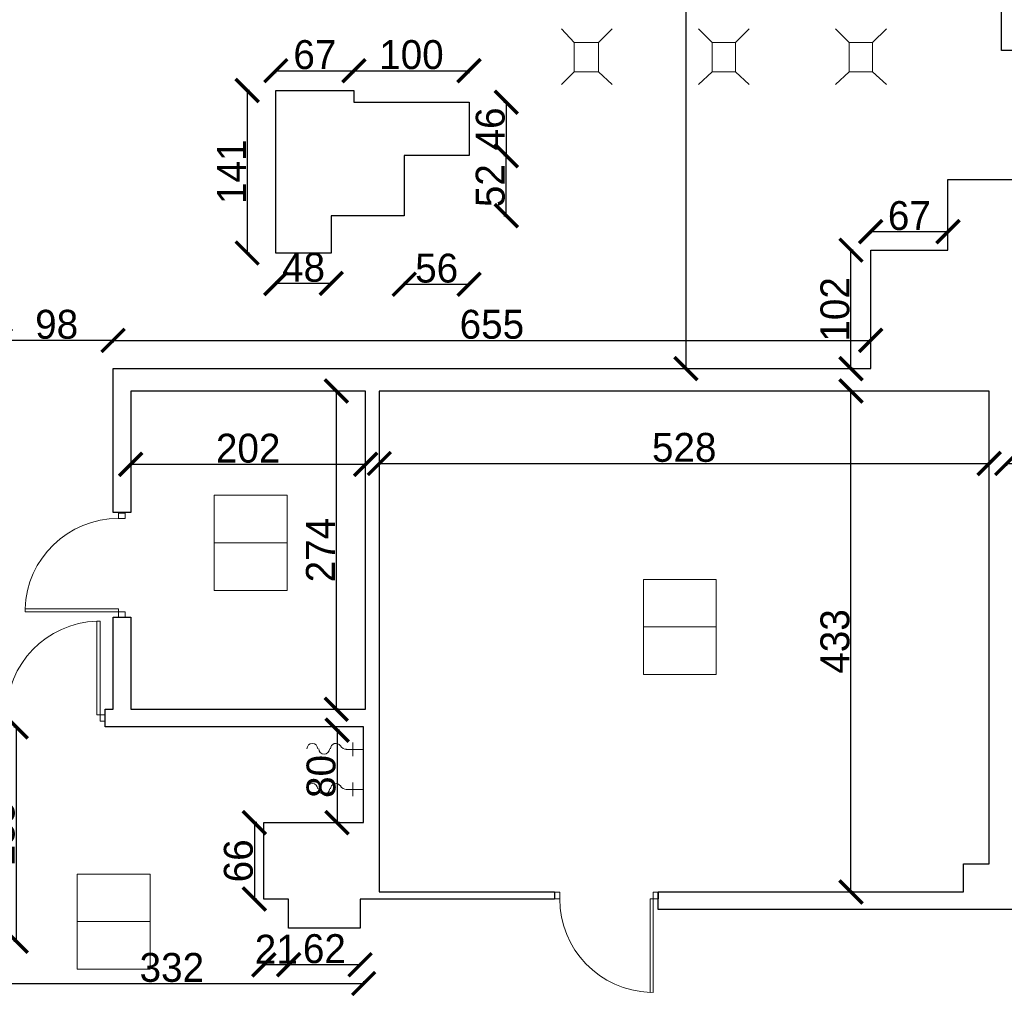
# Model space of a CAD drawing. Header units: centimetres. Extents: x -17621 to 77377, y -18613 to 66.
# Tile 43 of 173: x 7195 to 8046, y -16560 to -15716. Entities that reach past the tile are written whole.
import ezdxf

# ---------------------------------------------------------------- set-up
doc = ezdxf.new("R2010")
doc.units = ezdxf.units.CM
for name, color, linetype, lineweight in [('a_inwentaryzacja', 141, 'Continuous', 0), ('a_wymiarowanie', 211, 'Continuous', 0), ('drzwi', 2, 'Continuous', 0), ('pomieszczenia', 191, 'Continuous', 5)]:
    doc.layers.add(name, color=color, linetype=linetype, lineweight=lineweight)
doc.layers.add('PDF2_WYPOSAŻENIE', color=7, linetype='Continuous')
doc.styles.add('PDF Century Gothic', font='GOTHIC.TTF')
doc.dimstyles.new('ISO-25', dxfattribs={"dimtxt": 25, "dimasz": 20, "dimexe": 0.6, "dimexo": 0.375, "dimtad": 1, "dimdec": 0, "dimtxsty": 'PDF Century Gothic', "dimblk": 'ARCHTICK', "dimcen": 2.5, "dimadec": 1, "dimazin": 0, "dimtfac": 1, "dimtdec": 0, "dimtmove": 0, "dimatfit": 3, "dimldrblk": 'ARCHTICK', "dimfxl": 2, "dimfxlon": 1, "dimarcsym": 0})

# ---------------------------------------------------------------- blocks, each defined once
blk = doc.blocks.new('_ArchTick')
at = {"color": 0, "linetype": 'ByBlock', "const_width": 0.15}
blk.add_lwpolyline([(-0.5, -0.5), (0.5, 0.5)], dxfattribs=at)
blk = doc.blocks.new('*D468')
at = {"layer": 'a_wymiarowanie', "color": 0, "lineweight": -2, "transparency": 16777216}
for p, q in [((7416.33, -15761.82), (7416.33, -15759.22)), ((7416.33, -15759.82), (7483.83, -15759.82)), ((7483.83, -15761.82), (7483.83, -15759.22))]:
    blk.add_line(p, q, dxfattribs=at)
at = {"layer": 'Defpoints', "color": 0, "transparency": 16777216}
for p in [(7483.83, -15759.82), (7416.33, -15776.95), (7483.83, -15776.95)]:
    blk.add_point(p, dxfattribs=at)
at = {"layer": 'a_wymiarowanie', "color": 0, "lineweight": -2, "transparency": 16777216, "xscale": 20, "yscale": 20, "zscale": 20, "rotation": 180}
blk.add_blockref('_ArchTick', (7416.33, -15759.82), dxfattribs=at)
at = {"layer": 'a_wymiarowanie', "color": 0, "lineweight": -2, "transparency": 16777216, "xscale": 20, "yscale": 20, "zscale": 20}
blk.add_blockref('_ArchTick', (7483.83, -15759.82), dxfattribs=at)
at = {"layer": 'a_wymiarowanie', "color": 0, "lineweight": 0, "transparency": 16777216, "insert": (7450.08, -15746.06), "char_height": 25, "attachment_point": 5, "style": 'PDF Century Gothic'}
blk.add_mtext('67', dxfattribs=at)
blk = doc.blocks.new('*D469')
at = {"layer": 'a_wymiarowanie', "color": 0, "lineweight": -2, "transparency": 16777216}
for p, q in [((7483.83, -15761.82), (7483.83, -15759.22)), ((7483.83, -15759.82), (7583.43, -15759.82)), ((7583.43, -15761.82), (7583.43, -15759.22))]:
    blk.add_line(p, q, dxfattribs=at)
at = {"layer": 'Defpoints', "color": 0, "transparency": 16777216}
for p in [(7583.43, -15759.82), (7483.83, -15787.11), (7583.43, -15787.11)]:
    blk.add_point(p, dxfattribs=at)
at = {"layer": 'a_wymiarowanie', "color": 0, "lineweight": -2, "transparency": 16777216, "xscale": 20, "yscale": 20, "zscale": 20, "rotation": 180}
blk.add_blockref('_ArchTick', (7483.83, -15759.82), dxfattribs=at)
at = {"layer": 'a_wymiarowanie', "color": 0, "lineweight": -2, "transparency": 16777216, "xscale": 20, "yscale": 20, "zscale": 20}
blk.add_blockref('_ArchTick', (7583.43, -15759.82), dxfattribs=at)
at = {"layer": 'a_wymiarowanie', "color": 0, "lineweight": 0, "transparency": 16777216, "insert": (7533.63, -15746.06), "char_height": 25, "attachment_point": 5, "style": 'PDF Century Gothic'}
blk.add_mtext('100', dxfattribs=at)
blk = doc.blocks.new('*D470')
at = {"layer": 'a_wymiarowanie', "color": 0, "lineweight": -2, "transparency": 16777216}
for p, q in [((7613.67, -15787.11), (7616.27, -15787.11)), ((7615.67, -15787.11), (7615.67, -15833.29)), ((7613.67, -15833.29), (7616.27, -15833.29))]:
    blk.add_line(p, q, dxfattribs=at)
at = {"layer": 'Defpoints', "color": 0, "transparency": 16777216}
for p in [(7583.43, -15787.11), (7583.43, -15833.29), (7615.67, -15833.29)]:
    blk.add_point(p, dxfattribs=at)
at = {"layer": 'a_wymiarowanie', "color": 0, "lineweight": -2, "transparency": 16777216, "xscale": 20, "yscale": 20, "zscale": 20}
for p, rotation in [((7615.67, -15787.11), 90), ((7615.67, -15833.29), 270)]:
    blk.add_blockref('_ArchTick', p, dxfattribs=dict(at, rotation=rotation))
at = {"layer": 'a_wymiarowanie', "color": 0, "lineweight": 0, "transparency": 16777216, "insert": (7601.91, -15810.2), "char_height": 25, "attachment_point": 5, "rotation": 90, "style": 'PDF Century Gothic'}
blk.add_mtext('46', dxfattribs=at)
blk = doc.blocks.new('*D471')
at = {"layer": 'a_wymiarowanie', "color": 0, "lineweight": -2, "transparency": 16777216}
for p, q in [((7527.45, -15942.5), (7527.45, -15945.1)), ((7583.43, -15942.5), (7583.43, -15945.1)), ((7527.45, -15944.5), (7583.43, -15944.5))]:
    blk.add_line(p, q, dxfattribs=at)
at = {"layer": 'Defpoints', "color": 0, "transparency": 16777216}
for p in [(7527.45, -15833.29), (7583.43, -15833.29), (7583.43, -15944.5)]:
    blk.add_point(p, dxfattribs=at)
at = {"layer": 'a_wymiarowanie', "color": 0, "lineweight": -2, "transparency": 16777216, "xscale": 20, "yscale": 20, "zscale": 20, "rotation": 180}
blk.add_blockref('_ArchTick', (7527.45, -15944.5), dxfattribs=at)
at = {"layer": 'a_wymiarowanie', "color": 0, "lineweight": -2, "transparency": 16777216, "xscale": 20, "yscale": 20, "zscale": 20}
blk.add_blockref('_ArchTick', (7583.43, -15944.5), dxfattribs=at)
at = {"layer": 'a_wymiarowanie', "color": 0, "lineweight": 0, "transparency": 16777216, "insert": (7555.44, -15930.74), "char_height": 25, "attachment_point": 5, "style": 'PDF Century Gothic'}
blk.add_mtext('56', dxfattribs=at)
blk = doc.blocks.new('*D472')
at = {"layer": 'a_wymiarowanie', "color": 0, "lineweight": -2, "transparency": 16777216}
for p, q in [((7416.33, -15941.8), (7416.33, -15944.4)), ((7464.23, -15943.8), (7416.33, -15943.8)), ((7464.23, -15941.8), (7464.23, -15944.4))]:
    blk.add_line(p, q, dxfattribs=at)
at = {"layer": 'Defpoints', "color": 0, "transparency": 16777216}
for p in [(7416.33, -15917.5), (7464.23, -15917.5), (7416.33, -15943.8)]:
    blk.add_point(p, dxfattribs=at)
at = {"layer": 'a_wymiarowanie', "color": 0, "lineweight": -2, "transparency": 16777216, "xscale": 20, "yscale": 20, "zscale": 20, "rotation": 180}
blk.add_blockref('_ArchTick', (7416.33, -15943.8), dxfattribs=at)
at = {"layer": 'a_wymiarowanie', "color": 0, "lineweight": -2, "transparency": 16777216, "xscale": 20, "yscale": 20, "zscale": 20}
blk.add_blockref('_ArchTick', (7464.23, -15943.8), dxfattribs=at)
at = {"layer": 'a_wymiarowanie', "color": 0, "lineweight": 0, "transparency": 16777216, "insert": (7440.28, -15930.04), "char_height": 25, "attachment_point": 5, "style": 'PDF Century Gothic'}
blk.add_mtext('48', dxfattribs=at)
blk = doc.blocks.new('*D473')
at = {"layer": 'a_wymiarowanie', "color": 0, "lineweight": -2, "transparency": 16777216}
for p, q in [((7613.67, -15833.29), (7616.27, -15833.29)), ((7615.67, -15885.25), (7615.67, -15833.29)), ((7613.67, -15885.25), (7616.27, -15885.25))]:
    blk.add_line(p, q, dxfattribs=at)
at = {"layer": 'Defpoints', "color": 0, "transparency": 16777216}
for p in [(7527.45, -15833.29), (7615.67, -15833.29), (7527.45, -15885.25)]:
    blk.add_point(p, dxfattribs=at)
at = {"layer": 'a_wymiarowanie', "color": 0, "lineweight": -2, "transparency": 16777216, "xscale": 20, "yscale": 20, "zscale": 20}
for p, rotation in [((7615.67, -15833.29), 90), ((7615.67, -15885.25), 270)]:
    blk.add_blockref('_ArchTick', p, dxfattribs=dict(at, rotation=rotation))
at = {"layer": 'a_wymiarowanie', "color": 0, "lineweight": 0, "transparency": 16777216, "insert": (7601.91, -15859.27), "char_height": 25, "attachment_point": 5, "rotation": 90, "style": 'PDF Century Gothic'}
blk.add_mtext('52', dxfattribs=at)
blk = doc.blocks.new('*D135')
at = {"layer": 'a_wymiarowanie', "color": 0, "lineweight": -2, "transparency": 16777216}
for p, q in [((7393.5, -15776.95), (7390.9, -15776.95)), ((7391.5, -15776.95), (7391.5, -15917.5)), ((7393.5, -15917.5), (7390.9, -15917.5))]:
    blk.add_line(p, q, dxfattribs=at)
at = {"layer": 'Defpoints', "color": 0, "transparency": 16777216}
for p in [(7416.33, -15776.95), (7391.5, -15917.5), (7416.33, -15917.5)]:
    blk.add_point(p, dxfattribs=at)
at = {"layer": 'a_wymiarowanie', "color": 0, "lineweight": -2, "transparency": 16777216, "xscale": 20, "yscale": 20, "zscale": 20}
for p, rotation in [((7391.5, -15776.95), 90), ((7391.5, -15917.5), 270)]:
    blk.add_blockref('_ArchTick', p, dxfattribs=dict(at, rotation=rotation))
at = {"layer": 'a_wymiarowanie', "color": 0, "lineweight": 0, "transparency": 16777216, "insert": (7378.06, -15847.23), "char_height": 25, "attachment_point": 5, "rotation": 90, "style": 'PDF Century Gothic'}
blk.add_mtext('141', dxfattribs=at)
blk = doc.blocks.new('*D136')
at = {"layer": 'a_wymiarowanie', "color": 0, "lineweight": -2, "transparency": 16777216}
for p, q in [((7275.55, -15995.06), (7275.55, -15992.46)), ((7275.55, -15993.06), (7930.86, -15993.06)), ((7930.86, -15995.06), (7930.86, -15992.46))]:
    blk.add_line(p, q, dxfattribs=at)
at = {"layer": 'Defpoints', "color": 0, "transparency": 16777216}
for p in [(7930.86, -15993.06), (7275.55, -16017.49), (7930.86, -16017.49)]:
    blk.add_point(p, dxfattribs=at)
at = {"layer": 'a_wymiarowanie', "color": 0, "lineweight": -2, "transparency": 16777216, "xscale": 20, "yscale": 20, "zscale": 20, "rotation": 180}
blk.add_blockref('_ArchTick', (7275.55, -15993.06), dxfattribs=at)
at = {"layer": 'a_wymiarowanie', "color": 0, "lineweight": -2, "transparency": 16777216, "xscale": 20, "yscale": 20, "zscale": 20}
blk.add_blockref('_ArchTick', (7930.86, -15993.06), dxfattribs=at)
at = {"layer": 'a_wymiarowanie', "color": 0, "lineweight": 0, "transparency": 16777216, "insert": (7603.21, -15979.31), "char_height": 25, "attachment_point": 5, "style": 'PDF Century Gothic'}
blk.add_mtext('655', dxfattribs=at)
blk = doc.blocks.new('*D137')
at = {"layer": 'a_wymiarowanie', "color": 0, "lineweight": -2, "transparency": 16777216}
for p, q in [((7930.86, -15901.04), (7930.86, -15898.44)), ((7930.86, -15899.04), (7997.75, -15899.04)), ((7997.75, -15901.04), (7997.75, -15898.44))]:
    blk.add_line(p, q, dxfattribs=at)
at = {"layer": 'Defpoints', "color": 0, "transparency": 16777216}
for p in [(7997.75, -15899.04), (7997.75, -15915.04), (7930.86, -15920.04)]:
    blk.add_point(p, dxfattribs=at)
at = {"layer": 'a_wymiarowanie', "color": 0, "lineweight": -2, "transparency": 16777216, "xscale": 20, "yscale": 20, "zscale": 20, "rotation": 180}
blk.add_blockref('_ArchTick', (7930.86, -15899.04), dxfattribs=at)
at = {"layer": 'a_wymiarowanie', "color": 0, "lineweight": -2, "transparency": 16777216, "xscale": 20, "yscale": 20, "zscale": 20}
blk.add_blockref('_ArchTick', (7997.75, -15899.04), dxfattribs=at)
at = {"layer": 'a_wymiarowanie', "color": 0, "lineweight": 0, "transparency": 16777216, "insert": (7964.31, -15885.28), "char_height": 25, "attachment_point": 5, "style": 'PDF Century Gothic'}
blk.add_mtext('67', dxfattribs=at)
blk = doc.blocks.new('*D139')
at = {"layer": 'a_wymiarowanie', "color": 0, "lineweight": -2, "transparency": 16777216}
for p, q in [((7915.83, -15915.04), (7913.23, -15915.04)), ((7913.83, -16017.49), (7913.83, -15915.04)), ((7915.83, -16017.49), (7913.23, -16017.49))]:
    blk.add_line(p, q, dxfattribs=at)
at = {"layer": 'Defpoints', "color": 0, "transparency": 16777216}
for p in [(7913.83, -15915.04), (7930.86, -15915.04), (7930.86, -16017.49)]:
    blk.add_point(p, dxfattribs=at)
at = {"layer": 'a_wymiarowanie', "color": 0, "lineweight": -2, "transparency": 16777216, "xscale": 20, "yscale": 20, "zscale": 20}
for p, rotation in [((7913.83, -15915.04), 90), ((7913.83, -16017.49), 270)]:
    blk.add_blockref('_ArchTick', p, dxfattribs=dict(at, rotation=rotation))
at = {"layer": 'a_wymiarowanie', "color": 0, "lineweight": 0, "transparency": 16777216, "insert": (7900.08, -15966.26), "char_height": 25, "attachment_point": 5, "rotation": 90, "style": 'PDF Century Gothic'}
blk.add_mtext('102', dxfattribs=at)
blk = doc.blocks.new('*D489')
at = {"layer": 'a_wymiarowanie', "color": 0, "lineweight": -2, "transparency": 16777216}
for p, q in [((7769, -15300.28), (7771.6, -15300.28)), ((7771, -15300.28), (7771, -16017.49)), ((7769, -16017.49), (7771.6, -16017.49))]:
    blk.add_line(p, q, dxfattribs=at)
at = {"layer": 'Defpoints', "color": 0, "transparency": 16777216}
for p in [(7707.35, -15300.28), (7707.35, -16017.49), (7771, -16017.49)]:
    blk.add_point(p, dxfattribs=at)
at = {"layer": 'a_wymiarowanie', "color": 0, "lineweight": -2, "transparency": 16777216, "xscale": 20, "yscale": 20, "zscale": 20}
for p, rotation in [((7771, -15300.28), 90), ((7771, -16017.49), 270)]:
    blk.add_blockref('_ArchTick', p, dxfattribs=dict(at, rotation=rotation))
at = {"layer": 'a_wymiarowanie', "color": 0, "lineweight": 0, "transparency": 16777216, "insert": (7757.56, -15658.89), "char_height": 25, "attachment_point": 5, "rotation": 90, "style": 'PDF Century Gothic'}
blk.add_mtext('717', dxfattribs=at)
blk = doc.blocks.new('*D492')
at = {"layer": 'a_wymiarowanie', "color": 0, "lineweight": -2, "transparency": 16777216}
for p, q in [((7177.94, -15995.06), (7177.94, -15992.46)), ((7275.55, -15993.06), (7177.94, -15993.06)), ((7275.55, -15995.06), (7275.55, -15992.46))]:
    blk.add_line(p, q, dxfattribs=at)
at = {"layer": 'Defpoints', "color": 0, "transparency": 16777216}
for p in [(7177.94, -15993.06), (7177.94, -16017.49), (7275.55, -16017.49)]:
    blk.add_point(p, dxfattribs=at)
at = {"layer": 'a_wymiarowanie', "color": 0, "lineweight": -2, "transparency": 16777216, "xscale": 20, "yscale": 20, "zscale": 20, "rotation": 180}
blk.add_blockref('_ArchTick', (7177.94, -15993.06), dxfattribs=at)
at = {"layer": 'a_wymiarowanie', "color": 0, "lineweight": -2, "transparency": 16777216, "xscale": 20, "yscale": 20, "zscale": 20}
blk.add_blockref('_ArchTick', (7275.55, -15993.06), dxfattribs=at)
at = {"layer": 'a_wymiarowanie', "color": 0, "lineweight": 0, "transparency": 16777216, "insert": (7226.74, -15979.31), "char_height": 25, "attachment_point": 5, "style": 'PDF Century Gothic'}
blk.add_mtext('98', dxfattribs=at)
blk = doc.blocks.new('*D140')
at = {"layer": 'a_wymiarowanie', "color": 0, "lineweight": -2, "transparency": 16777216}
for p, q in [((7470.62, -16036.88), (7468.02, -16036.88)), ((7468.62, -16036.88), (7468.62, -16312.04)), ((7470.62, -16312.04), (7468.02, -16312.04))]:
    blk.add_line(p, q, dxfattribs=at)
at = {"layer": 'Defpoints', "color": 0, "transparency": 16777216}
for p in [(7493.99, -16036.88), (7468.62, -16312.04), (7493.99, -16312.04)]:
    blk.add_point(p, dxfattribs=at)
at = {"layer": 'a_wymiarowanie', "color": 0, "lineweight": -2, "transparency": 16777216, "xscale": 20, "yscale": 20, "zscale": 20}
for p, rotation in [((7468.62, -16036.88), 90), ((7468.62, -16312.04), 270)]:
    blk.add_blockref('_ArchTick', p, dxfattribs=dict(at, rotation=rotation))
at = {"layer": 'a_wymiarowanie', "color": 0, "lineweight": 0, "transparency": 16777216, "insert": (7454.86, -16174.46), "char_height": 25, "attachment_point": 5, "rotation": 90, "style": 'PDF Century Gothic'}
blk.add_mtext('274', dxfattribs=at)
blk = doc.blocks.new('*D141')
at = {"layer": 'a_wymiarowanie', "color": 0, "lineweight": -2, "transparency": 16777216}
for p, q in [((7290.79, -16098.22), (7290.79, -16100.82)), ((7290.79, -16100.22), (7493.99, -16100.22)), ((7493.99, -16098.22), (7493.99, -16100.82))]:
    blk.add_line(p, q, dxfattribs=at)
at = {"layer": 'Defpoints', "color": 0, "transparency": 16777216}
for p in [(7290.79, -16036.88), (7493.99, -16036.88), (7493.99, -16100.22)]:
    blk.add_point(p, dxfattribs=at)
at = {"layer": 'a_wymiarowanie', "color": 0, "lineweight": -2, "transparency": 16777216, "xscale": 20, "yscale": 20, "zscale": 20, "rotation": 180}
blk.add_blockref('_ArchTick', (7290.79, -16100.22), dxfattribs=at)
at = {"layer": 'a_wymiarowanie', "color": 0, "lineweight": -2, "transparency": 16777216, "xscale": 20, "yscale": 20, "zscale": 20}
blk.add_blockref('_ArchTick', (7493.99, -16100.22), dxfattribs=at)
at = {"layer": 'a_wymiarowanie', "color": 0, "lineweight": 0, "transparency": 16777216, "insert": (7392.39, -16086.47), "char_height": 25, "attachment_point": 5, "style": 'PDF Century Gothic'}
blk.add_mtext('202', dxfattribs=at)
blk = doc.blocks.new('*D493')
at = {"layer": 'a_wymiarowanie', "color": 0, "lineweight": -2, "transparency": 16777216}
for p, q in [((7915.83, -16036.88), (7913.23, -16036.88)), ((7913.83, -16470.06), (7913.83, -16036.88)), ((7915.83, -16470.06), (7913.23, -16470.06))]:
    blk.add_line(p, q, dxfattribs=at)
at = {"layer": 'Defpoints', "color": 0, "transparency": 16777216}
for p in [(7913.83, -16036.88), (8011.3, -16036.88), (8011.3, -16470.06)]:
    blk.add_point(p, dxfattribs=at)
at = {"layer": 'a_wymiarowanie', "color": 0, "lineweight": -2, "transparency": 16777216, "xscale": 20, "yscale": 20, "zscale": 20}
for p, rotation in [((7913.83, -16036.88), 90), ((7913.83, -16470.06), 270)]:
    blk.add_blockref('_ArchTick', p, dxfattribs=dict(at, rotation=rotation))
at = {"layer": 'a_wymiarowanie', "color": 0, "lineweight": 0, "transparency": 16777216, "insert": (7900.08, -16253.47), "char_height": 25, "attachment_point": 5, "rotation": 90, "style": 'PDF Century Gothic'}
blk.add_mtext('433', dxfattribs=at)
blk = doc.blocks.new('*D494')
at = {"layer": 'a_wymiarowanie', "color": 0, "lineweight": -2, "transparency": 16777216}
for p, q in [((7505.84, -16097.52), (7505.84, -16100.12)), ((7505.84, -16099.52), (8033.31, -16099.52)), ((8033.31, -16097.52), (8033.31, -16100.12))]:
    blk.add_line(p, q, dxfattribs=at)
at = {"layer": 'Defpoints', "color": 0, "transparency": 16777216}
for p in [(7505.84, -16036.88), (8033.31, -16036.88), (8033.31, -16099.52)]:
    blk.add_point(p, dxfattribs=at)
at = {"layer": 'a_wymiarowanie', "color": 0, "lineweight": -2, "transparency": 16777216, "xscale": 20, "yscale": 20, "zscale": 20, "rotation": 180}
blk.add_blockref('_ArchTick', (7505.84, -16099.52), dxfattribs=at)
at = {"layer": 'a_wymiarowanie', "color": 0, "lineweight": -2, "transparency": 16777216, "xscale": 20, "yscale": 20, "zscale": 20}
blk.add_blockref('_ArchTick', (8033.31, -16099.52), dxfattribs=at)
at = {"layer": 'a_wymiarowanie', "color": 0, "lineweight": 0, "transparency": 16777216, "insert": (7769.57, -16085.77), "char_height": 25, "attachment_point": 5, "style": 'PDF Century Gothic'}
blk.add_mtext('528', dxfattribs=at)
blk = doc.blocks.new('*D495')
at = {"layer": 'a_wymiarowanie', "color": 0, "lineweight": -2, "transparency": 16777216}
for p, q in [((8048.55, -16101.52), (8048.55, -16098.92)), ((8048.55, -16099.52), (8324.56, -16099.52)), ((8324.56, -16101.52), (8324.56, -16098.92))]:
    blk.add_line(p, q, dxfattribs=at)
at = {"layer": 'Defpoints', "color": 0, "transparency": 16777216}
for p in [(8324.56, -16099.52), (8048.55, -16473.44), (8324.56, -16473.44)]:
    blk.add_point(p, dxfattribs=at)
at = {"layer": 'a_wymiarowanie', "color": 0, "lineweight": -2, "transparency": 16777216, "xscale": 20, "yscale": 20, "zscale": 20, "rotation": 180}
blk.add_blockref('_ArchTick', (8048.55, -16099.52), dxfattribs=at)
at = {"layer": 'a_wymiarowanie', "color": 0, "lineweight": -2, "transparency": 16777216, "xscale": 20, "yscale": 20, "zscale": 20}
blk.add_blockref('_ArchTick', (8324.56, -16099.52), dxfattribs=at)
at = {"layer": 'a_wymiarowanie', "color": 0, "lineweight": 0, "transparency": 16777216, "insert": (8186.56, -16085.77), "char_height": 25, "attachment_point": 5, "style": 'PDF Century Gothic'}
blk.add_mtext('276', dxfattribs=at)
blk = doc.blocks.new('*D551')
at = {"layer": 'a_wymiarowanie', "color": 0, "lineweight": -2, "transparency": 16777216}
for p, q in [((7471.32, -16330.22), (7468.72, -16330.22)), ((7469.32, -16330.22), (7469.32, -16410.18)), ((7471.32, -16410.18), (7468.72, -16410.18))]:
    blk.add_line(p, q, dxfattribs=at)
at = {"layer": 'Defpoints', "color": 0, "transparency": 16777216}
for p in [(7492.29, -16330.22), (7469.32, -16410.18), (7492.29, -16410.18)]:
    blk.add_point(p, dxfattribs=at)
at = {"layer": 'a_wymiarowanie', "color": 0, "lineweight": -2, "transparency": 16777216, "xscale": 20, "yscale": 20, "zscale": 20}
for p, rotation in [((7469.32, -16330.22), 90), ((7469.32, -16410.18), 270)]:
    blk.add_blockref('_ArchTick', p, dxfattribs=dict(at, rotation=rotation))
at = {"layer": 'a_wymiarowanie', "color": 0, "lineweight": 0, "transparency": 16777216, "insert": (7455.56, -16370.2), "char_height": 25, "attachment_point": 5, "rotation": 90, "style": 'PDF Century Gothic'}
blk.add_mtext('80', dxfattribs=at)
blk = doc.blocks.new('*D552')
at = {"layer": 'a_wymiarowanie', "color": 0, "lineweight": -2, "transparency": 16777216}
for p, q in [((7399.77, -16410.18), (7397.17, -16410.18)), ((7397.77, -16410.18), (7397.77, -16476.22)), ((7399.77, -16476.22), (7397.17, -16476.22))]:
    blk.add_line(p, q, dxfattribs=at)
at = {"layer": 'Defpoints', "color": 0, "transparency": 16777216}
for p in [(7405.93, -16410.18), (7397.77, -16476.22), (7405.93, -16476.22)]:
    blk.add_point(p, dxfattribs=at)
at = {"layer": 'a_wymiarowanie', "color": 0, "lineweight": -2, "transparency": 16777216, "xscale": 20, "yscale": 20, "zscale": 20}
for p, rotation in [((7397.77, -16410.18), 90), ((7397.77, -16476.22), 270)]:
    blk.add_blockref('_ArchTick', p, dxfattribs=dict(at, rotation=rotation))
at = {"layer": 'a_wymiarowanie', "color": 0, "lineweight": 0, "transparency": 16777216, "insert": (7384.02, -16443.2), "char_height": 25, "attachment_point": 5, "rotation": 90, "style": 'PDF Century Gothic'}
blk.add_mtext('66', dxfattribs=at)
blk = doc.blocks.new('*D553')
at = {"layer": 'a_wymiarowanie', "color": 0, "lineweight": -2, "transparency": 16777216}
for p, q in [((7427.41, -16531.05), (7427.41, -16533.65)), ((7489.21, -16531.05), (7489.21, -16533.65)), ((7489.21, -16533.05), (7427.41, -16533.05))]:
    blk.add_line(p, q, dxfattribs=at)
at = {"layer": 'Defpoints', "color": 0, "transparency": 16777216}
for p in [(7427.41, -16501.3), (7489.21, -16501.3), (7427.41, -16533.05)]:
    blk.add_point(p, dxfattribs=at)
at = {"layer": 'a_wymiarowanie', "color": 0, "lineweight": -2, "transparency": 16777216, "xscale": 20, "yscale": 20, "zscale": 20, "rotation": 180}
blk.add_blockref('_ArchTick', (7427.41, -16533.05), dxfattribs=at)
at = {"layer": 'a_wymiarowanie', "color": 0, "lineweight": -2, "transparency": 16777216, "xscale": 20, "yscale": 20, "zscale": 20}
blk.add_blockref('_ArchTick', (7489.21, -16533.05), dxfattribs=at)
at = {"layer": 'a_wymiarowanie', "color": 0, "lineweight": 0, "transparency": 16777216, "insert": (7458.31, -16519.3), "char_height": 25, "attachment_point": 5, "style": 'PDF Century Gothic'}
blk.add_mtext('62', dxfattribs=at)
blk = doc.blocks.new('*D554')
at = {"layer": 'a_wymiarowanie', "color": 0, "lineweight": -2, "transparency": 16777216}
for p, q in [((7405.93, -16531.05), (7405.93, -16533.65)), ((7427.41, -16531.05), (7427.41, -16533.65)), ((7427.41, -16533.05), (7405.93, -16533.05))]:
    blk.add_line(p, q, dxfattribs=at)
at = {"layer": 'Defpoints', "color": 0, "transparency": 16777216}
for p in [(7405.93, -16476.22), (7427.41, -16476.22), (7405.93, -16533.05)]:
    blk.add_point(p, dxfattribs=at)
at = {"layer": 'a_wymiarowanie', "color": 0, "lineweight": -2, "transparency": 16777216, "xscale": 20, "yscale": 20, "zscale": 20, "rotation": 180}
blk.add_blockref('_ArchTick', (7405.93, -16533.05), dxfattribs=at)
at = {"layer": 'a_wymiarowanie', "color": 0, "lineweight": -2, "transparency": 16777216, "xscale": 20, "yscale": 20, "zscale": 20}
blk.add_blockref('_ArchTick', (7427.41, -16533.05), dxfattribs=at)
at = {"layer": 'a_wymiarowanie', "color": 0, "lineweight": 0, "transparency": 16777216, "insert": (7416.67, -16519.61), "char_height": 25, "attachment_point": 5, "style": 'PDF Century Gothic'}
blk.add_mtext('21', dxfattribs=at)
blk = doc.blocks.new('*D555')
at = {"layer": 'a_wymiarowanie', "color": 0, "lineweight": -2, "transparency": 16777216}
for p, q in [((7189.72, -16327.28), (7192.32, -16327.28)), ((7191.72, -16327.28), (7191.72, -16512.7)), ((7189.72, -16512.7), (7192.32, -16512.7))]:
    blk.add_line(p, q, dxfattribs=at)
at = {"layer": 'Defpoints', "color": 0, "transparency": 16777216}
for p in [(7160.4, -16327.28), (7160.4, -16512.7), (7191.72, -16512.7)]:
    blk.add_point(p, dxfattribs=at)
at = {"layer": 'a_wymiarowanie', "color": 0, "lineweight": -2, "transparency": 16777216, "xscale": 20, "yscale": 20, "zscale": 20}
for p, rotation in [((7191.72, -16327.28), 90), ((7191.72, -16512.7), 270)]:
    blk.add_blockref('_ArchTick', p, dxfattribs=dict(at, rotation=rotation))
at = {"layer": 'a_wymiarowanie', "color": 0, "lineweight": 0, "transparency": 16777216, "insert": (7177.97, -16419.99), "char_height": 25, "attachment_point": 5, "rotation": 90, "style": 'PDF Century Gothic'}
blk.add_mtext('185', dxfattribs=at)
blk = doc.blocks.new('*D148')
at = {"layer": 'a_wymiarowanie', "color": 0, "lineweight": -2, "transparency": 16777216}
for p, q in [((7160.4, -16547.29), (7160.4, -16549.89)), ((7492.29, -16547.29), (7492.29, -16549.89)), ((7160.4, -16549.29), (7492.29, -16549.29))]:
    blk.add_line(p, q, dxfattribs=at)
at = {"layer": 'Defpoints', "color": 0, "transparency": 16777216}
for p in [(7160.4, -16327.28), (7492.29, -16330.22), (7492.29, -16549.29)]:
    blk.add_point(p, dxfattribs=at)
at = {"layer": 'a_wymiarowanie', "color": 0, "lineweight": -2, "transparency": 16777216, "xscale": 20, "yscale": 20, "zscale": 20, "rotation": 180}
blk.add_blockref('_ArchTick', (7160.4, -16549.29), dxfattribs=at)
at = {"layer": 'a_wymiarowanie', "color": 0, "lineweight": -2, "transparency": 16777216, "xscale": 20, "yscale": 20, "zscale": 20}
blk.add_blockref('_ArchTick', (7492.29, -16549.29), dxfattribs=at)
at = {"layer": 'a_wymiarowanie', "color": 0, "lineweight": 0, "transparency": 16777216, "insert": (7326.35, -16535.54), "char_height": 25, "attachment_point": 5, "style": 'PDF Century Gothic'}
blk.add_mtext('332', dxfattribs=at)

msp = doc.modelspace()

# ---------------------------------------------------------------- linework, layer by layer
at = {"layer": 'a_inwentaryzacja', "lineweight": 25}
for p, q in [((8044.15, -15742.24), (8044.15, -15300.28)), ((8072.55, -15742.24), (8044.15, -15742.24)), ((7997.75, -15915.04), (7997.75, -15854)), ((7997.75, -15854), (8064.64, -15854)), ((7930.86, -16017.49), (7930.86, -15915.04)), ((7930.86, -15915.04), (7997.75, -15915.04)), ((7275.55, -16141.87), (7275.55, -16017.49)), ((7275.55, -16017.49), (7930.86, -16017.49)), ((7493.99, -16036.88), (7290.79, -16036.88)), ((7290.79, -16036.88), (7290.79, -16141.87)), ((7493.99, -16312.04), (7493.99, -16036.88)), ((8033.31, -16036.88), (7505.84, -16036.88)), ((7505.84, -16036.88), (7505.84, -16470.06)), ((8033.31, -16445.82), (8033.31, -16036.88)), ((7290.79, -16141.87), (7275.55, -16141.87)), ((7275.55, -16312.04), (7275.55, -16232.46)), ((7275.55, -16232.46), (7290.79, -16232.46)), ((7290.79, -16232.46), (7290.79, -16312.04)), ((7268.77, -16327.28), (7268.77, -16312.04)), ((7268.77, -16312.04), (7275.55, -16312.04)), ((7290.79, -16312.04), (7493.99, -16312.04)), ((7492.29, -16327.28), (7268.77, -16327.28)), ((7492.29, -16410.18), (7492.29, -16327.28)), ((7405.93, -16476.22), (7405.93, -16410.18)), ((7405.93, -16410.18), (7492.29, -16410.18)), ((8011.3, -16470.06), (8011.3, -16445.82)), ((8011.3, -16445.82), (8033.31, -16445.82)), ((7505.84, -16470.06), (7657.39, -16470.06)), ((7657.39, -16470.06), (7657.39, -16476.3)), ((7747.14, -16485.3), (7747.14, -16470.06)), ((7747.14, -16470.06), (8011.3, -16470.06)), ((7427.41, -16476.22), (7405.93, -16476.22)), ((7427.41, -16501.3), (7427.41, -16476.22)), ((7657.39, -16476.3), (7489.21, -16476.3)), ((7489.21, -16476.3), (7489.21, -16501.3)), ((8095.96, -16485.3), (7747.14, -16485.3)), ((7489.21, -16501.3), (7427.41, -16501.3))]:
    msp.add_line(p, q, dxfattribs=at)
msp.add_lwpolyline([(7416.33, -15917.5), (7416.33, -15776.95), (7483.83, -15776.95), (7483.83, -15787.11), (7583.43, -15787.11), (7583.43, -15833.29), (7527.45, -15833.29), (7527.45, -15885.25), (7464.23, -15885.25), (7464.23, -15917.5)], close=True, dxfattribs=at)
at = {"layer": 'drzwi'}
for points in [[(7280.32, -16147.05), (7280.32, -16142.56), (7286.02, -16142.56), (7286.02, -16147.05)], [(7661.89, -16476.03), (7657.39, -16476.03), (7657.39, -16470.33), (7661.89, -16470.33)]]:
    msp.add_lwpolyline(points, close=True, dxfattribs=at)
for points in [[(7280.32, -16227.96), (7280.32, -16232.46), (7286.02, -16232.46), (7286.02, -16227.96), (7280.32, -16227.96), (7280.32, -16225.27), (7199.45, -16225.27), (7199.41, -16227.96), (7280.32, -16227.96)], [(7264.28, -16316.81), (7268.77, -16316.81), (7268.77, -16322.52), (7264.28, -16322.52), (7264.28, -16316.81), (7261.58, -16316.81), (7261.58, -16235.95), (7264.28, -16235.9), (7264.28, -16316.81)], [(7742.8, -16476.03), (7747.29, -16476.03), (7747.29, -16470.33), (7742.8, -16470.33), (7742.8, -16476.03), (7740.1, -16476.03), (7740.1, -16556.9), (7742.8, -16556.94), (7742.8, -16476.03)]]:
    msp.add_lwpolyline(points, dxfattribs=at)
for centre, start, end in [((7280.17, -16227.86), 89.89426, 178.16351), ((7264.17, -16316.66), 91.83649, 180.10574), ((7742.69, -16476.18), 179.89426, 268.16351)]:
    msp.add_arc(centre, 80.8, start, end, dxfattribs=at)
at = {"layer": 'PDF2_WYPOSAŻENIE', "lineweight": 18}
for points in [[(7674.33, -15735.47), (7663.32, -15723.62)], [(7695.49, -15735.47), (7707.35, -15723.62)], [(7793.7, -15735.47), (7781.85, -15723.62)], [(7814.02, -15735.47), (7825.88, -15723.62)], [(7912.24, -15735.47), (7900.38, -15723.62)], [(7932.56, -15735.47), (7944.41, -15723.62)], [(7663.32, -15771.87), (7674.33, -15760.87), (7674.33, -15735.47), (7695.49, -15735.47), (7695.49, -15760.87), (7674.33, -15760.87)], [(7781.85, -15771.87), (7793.7, -15760.87), (7793.7, -15735.47), (7814.02, -15735.47), (7814.02, -15760.87), (7793.7, -15760.87)], [(7900.38, -15771.87), (7912.24, -15760.87), (7912.24, -15735.47), (7932.56, -15735.47), (7932.56, -15760.87), (7912.24, -15760.87)], [(7695.49, -15760.87), (7707.35, -15771.87)], [(7814.02, -15760.87), (7825.88, -15771.87)], [(7932.56, -15760.87), (7944.41, -15771.87)], [(7482.98, -16340.83), (7482.98, -16352.68)], [(7477.05, -16346.76), (7492.29, -16346.76)], [(7482.98, -16375.54), (7482.98, -16387.4)], [(7477.05, -16381.47), (7492.29, -16381.47)]]:
    msp.add_lwpolyline(points, dxfattribs=at)
for points in [[(7477.55, -16346.7, -0.253699), (7472.13, -16343.73, 0.746306), (7463.58, -16346.27)], [(7477.55, -16381.41, -0.253699), (7472.13, -16378.45, 0.746306), (7463.58, -16380.99)]]:
    msp.add_lwpolyline(points, format="xyb", dxfattribs=at)
for centre, start, end in [((7447.91, -16346.27), 0.00547, 179.99996), ((7458.07, -16346.27), 179.99995, 359.99995), ((7447.91, -16380.99), 0.00547, 179.99996), ((7458.07, -16380.99), 179.99995, 359.99995)]:
    msp.add_arc(centre, 4.66, start, end, dxfattribs=at)
at = {"layer": 'pomieszczenia'}
for p, q in [((7362.96, -16168.11), (7426.05, -16168.11)), ((7734.22, -16240.93), (7797.31, -16240.93)), ((7244.43, -16495.77), (7307.51, -16495.77))]:
    msp.add_line(p, q, dxfattribs=at)
for points in [[(7362.96, -16126.94), (7426.05, -16126.94), (7426.05, -16209.28), (7362.96, -16209.28)], [(7734.22, -16199.76), (7797.31, -16199.76), (7797.31, -16282.09), (7734.22, -16282.09)], [(7244.43, -16454.6), (7307.51, -16454.6), (7307.51, -16536.94), (7244.43, -16536.94)]]:
    msp.add_lwpolyline(points, close=True, dxfattribs=at)

# ---------------------------------------------------------------- dimensions: what is measured, and where the dimension line sits
at = {"layer": 'a_wymiarowanie', "lineweight": 0}
for base, p1, p2, picture, middle in [((7771, -16017.49), (7707.35, -15300.28), (7707.35, -16017.49), '*D489', (7757.56, -15658.89)), ((7391.5, -15917.5), (7416.33, -15776.95), (7416.33, -15917.5), '*D135', (7378.06, -15847.23)), ((7615.67, -15833.29), (7583.43, -15787.11), (7583.43, -15833.29), '*D470', (7601.91, -15810.2)), ((7615.67, -15833.29), (7527.45, -15885.25), (7527.45, -15833.29), '*D473', (7601.91, -15859.27)), ((7913.83, -15915.04), (7930.86, -16017.49), (7930.86, -15915.04), '*D139', (7900.08, -15966.26)), ((7913.83, -16036.88), (8011.3, -16470.06), (8011.3, -16036.88), '*D493', (7900.08, -16253.47)), ((7191.72, -16512.7), (7160.4, -16327.28), (7160.4, -16512.7), '*D555', (7177.97, -16419.99)), ((7469.32, -16410.18), (7492.29, -16330.22), (7492.29, -16410.18), '*D551', (7455.56, -16370.2)), ((7397.77, -16476.22), (7405.93, -16410.18), (7405.93, -16476.22), '*D552', (7384.02, -16443.2))]:
    dim = msp.add_linear_dim(base=base, p1=p1, p2=p2, angle=90, dimstyle='ISO-25', dxfattribs=at)
    dim.commit()
    dim.dimension.update_dxf_attribs({"geometry": picture, "text_midpoint": middle})
for base, p1, p2, picture, middle in [((7483.8266, -15759.8179), (7416.3269, -15776.9549), (7483.8266, -15776.9549), '*D468', (7450.0767, -15746.064)), ((7583.43, -15759.82), (7483.83, -15787.11), (7583.43, -15787.11), '*D469', (7533.63, -15746.06)), ((7583.43, -15944.5), (7527.45, -15833.29), (7583.43, -15833.29), '*D471', (7555.44, -15930.74)), ((7997.75, -15899.04), (7930.86, -15920.04), (7997.75, -15915.04), '*D137', (7964.31, -15885.28)), ((7416.33, -15943.8), (7464.23, -15917.5), (7416.33, -15917.5), '*D472', (7440.28, -15930.04)), ((7177.94, -15993.06), (7275.55, -16017.49), (7177.94, -16017.49), '*D492', (7226.74, -15979.31)), ((7930.86, -15993.06), (7275.55, -16017.49), (7930.86, -16017.49), '*D136', (7603.21, -15979.31)), ((8324.56, -16099.52), (8048.55, -16473.44), (8324.56, -16473.44), '*D495', (8186.56, -16085.77)), ((7492.29, -16549.29), (7160.4, -16327.28), (7492.29, -16330.22), '*D148', (7326.35, -16535.54)), ((7427.41, -16533.05), (7489.21, -16501.3), (7427.41, -16501.3), '*D553', (7458.31, -16519.3))]:
    dim = msp.add_linear_dim(base=base, p1=p1, p2=p2, dimstyle='ISO-25', dxfattribs=at)
    dim.commit()
    dim.dimension.update_dxf_attribs({"geometry": picture, "text_midpoint": middle})
dim = msp.add_linear_dim(base=(7468.62, -16312.04), p1=(7493.99, -16036.88), p2=(7493.99, -16312.04), angle=90, text='274', dimstyle='ISO-25', dxfattribs=at)
dim.commit()
dim.dimension.update_dxf_attribs({"geometry": '*D140', "text_midpoint": (7454.86, -16174.46)})
for base, p1, p2, text, picture, middle in [((7493.99, -16100.22), (7290.79, -16036.88), (7493.99, -16036.88), '202', '*D141', (7392.39, -16086.47)), ((8033.31, -16099.52), (7505.84, -16036.88), (8033.31, -16036.88), '528', '*D494', (7769.57, -16085.77))]:
    dim = msp.add_linear_dim(base=base, p1=p1, p2=p2, text=text, dimstyle='ISO-25', dxfattribs=at)
    dim.commit()
    dim.dimension.update_dxf_attribs({"geometry": picture, "text_midpoint": middle})
dim = msp.add_linear_dim(base=(7405.93, -16533.05), p1=(7427.41, -16476.22), p2=(7405.93, -16476.22), dimstyle='ISO-25', dxfattribs=at)
dim.commit()
dim.dimension.update_dxf_attribs({"geometry": '*D554', "text_midpoint": (7416.67, -16533.05), "dimtype": 160})

doc.saveas('drawing.dxf')
